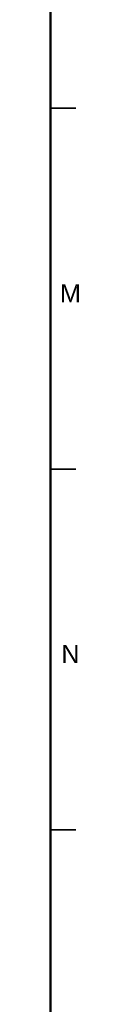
# Model space of a CAD drawing. Header units: millimetres. Extents: x 4 to 1188, y 1 to 840.
# Tile 194 of 197: x 1184 to 1187.73, y 146.32 to 282.78. Entities that reach past the tile are written whole.
import ezdxf

# ---------------------------------------------------------------- set-up
doc = ezdxf.new("R2010")
doc.units = ezdxf.units.MM
doc.layers.add('256', color=7, linetype='Continuous')
doc.styles.add('Arial Unicode MS', font='Arial Unicode MS')

msp = doc.modelspace()

# ---------------------------------------------------------------- linework, layer by layer
at = {"layer": '256', "color": 18, "linetype": 'Continuous', "lineweight": 50}
msp.add_line((1184, 836), (1184, 5), dxfattribs=at)
at = {"layer": '256', "color": 18, "linetype": 'Continuous', "lineweight": 35}
for p, q in [((1184, 270.5), (1187.5, 270.5)), ((1184, 220.5), (1187.5, 220.5)), ((1184, 170.5), (1187.5, 170.5))]:
    msp.add_line(p, q, dxfattribs=at)

# ---------------------------------------------------------------- texts
at = {"layer": '256', "color": 18, "linetype": 'Continuous', "lineweight": 13, "char_height": 2.5, "attachment_point": 7, "line_spacing_factor": 1.047437, "style": 'Arial Unicode MS'}
for s, insert in [('\\fArial Unicode MS|b0|i0;\\W1.0000;M', (1185.3029, 243.6224)), ('\\fArial Unicode MS|b0|i0;\\W1.0000;N', (1185.4964, 193.6224))]:
    msp.add_mtext(s, dxfattribs=dict(at, insert=insert))

doc.saveas('drawing.dxf')
